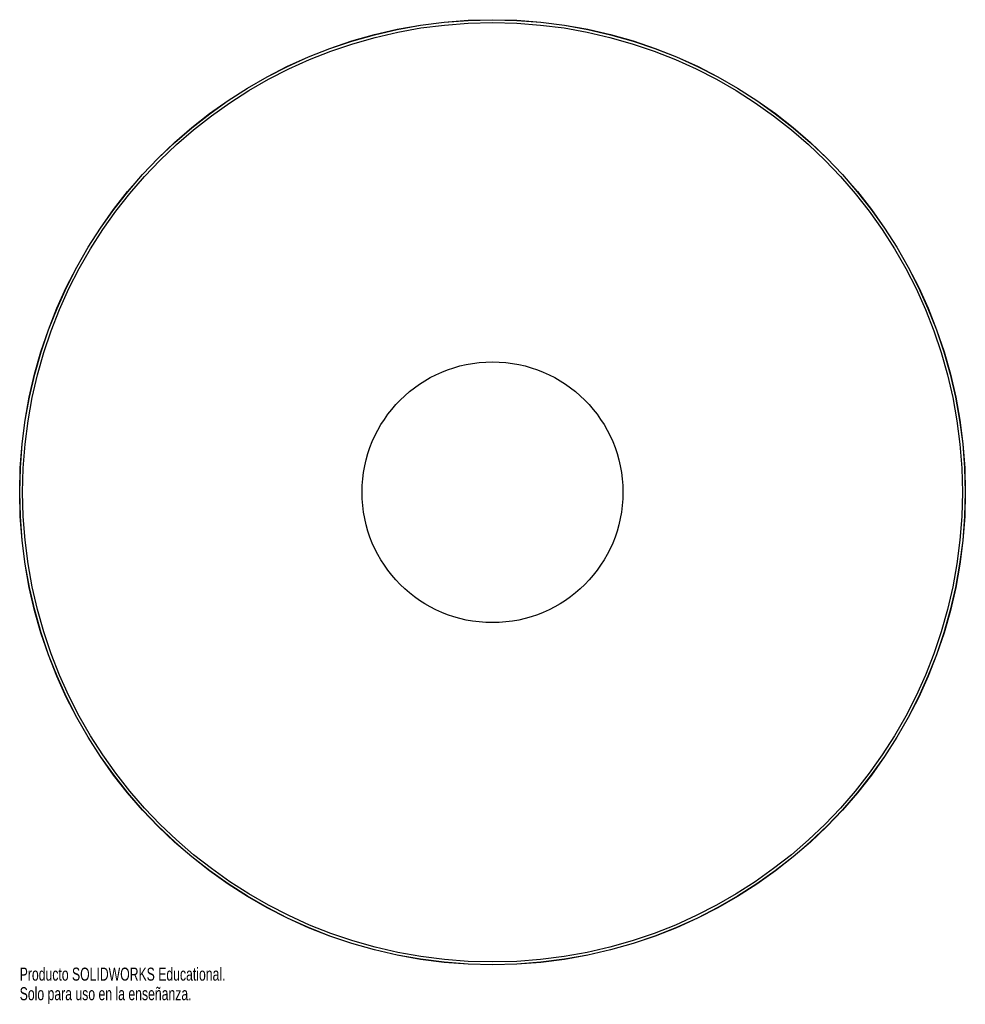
# Paper-space layout '_Inferior' of a CAD drawing. Header units: millimetres. Extents: x -177 to 173, y 160 to 525.
import ezdxf

# ---------------------------------------------------------------- set-up
doc = ezdxf.new("R2010")
doc.units = ezdxf.units.MM
doc.styles.add('SLDTEXTSTYLE0', font='TXT', dxfattribs={"width": 0.7})

psp = doc.layouts.new('_Inferior')

# ---------------------------------------------------------------- linework, layer by layer
at = {"color": 7, "linetype": 'Continuous', "lineweight": 25}
for radius in [175.07, 175, 174, 48.3]:
    psp.add_circle((-1.71, 350.14), radius, dxfattribs=at)

# ---------------------------------------------------------------- texts
at = {"color": 7, "linetype": 'Continuous', "char_height": 4.8336, "attachment_point": 1, "style": 'SLDTEXTSTYLE0'}
for s, insert in [('Producto SOLIDWORKS Educational.', (-176.78, 174.05)), ('Solo para uso en la enseñanza.', (-176.78, 166.8))]:
    psp.add_mtext(s, dxfattribs=dict(at, insert=insert))

doc.saveas('drawing.dxf')
